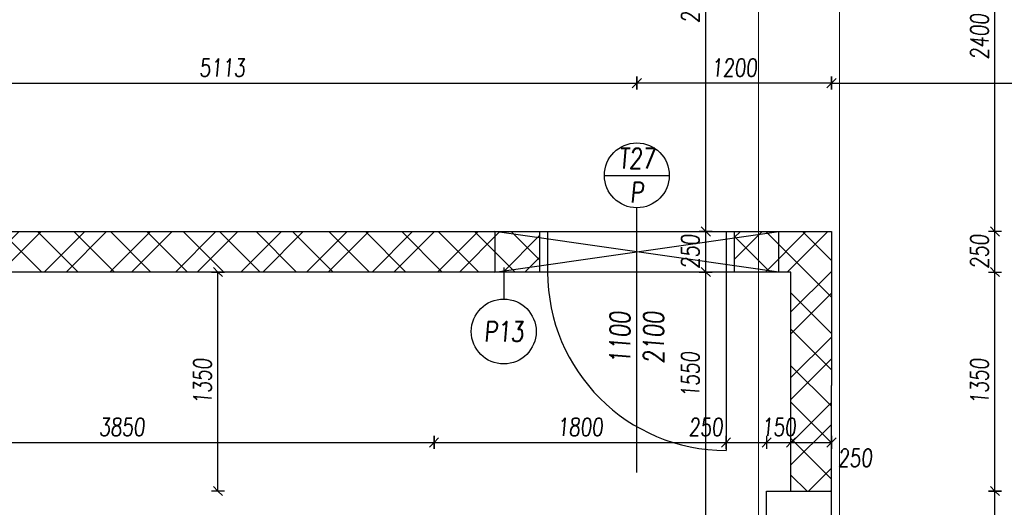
# Model space of a CAD drawing. Header units: millimetres. Extents: x 171 to 266814, y 44 to 350448.
# Tile 54 of 105: x 17703 to 23773, y 24158 to 27163. Entities that reach past the tile are written whole.
import ezdxf

# ---------------------------------------------------------------- set-up
doc = ezdxf.new("R2010")
doc.units = ezdxf.units.MM
doc.header["$LTSCALE"] = 100
doc.linetypes.add('ACAD_ISO10W100', pattern=[18.5, 12, -3, 0.5, -3])
doc.linetypes.add('ACAD_ISO12W100', pattern=[22, 12, -3, 0.5, -3, 0.5, -3])
doc.layers.add('DVERE', color=7, linetype='Continuous', true_color=0xf00000)
for name, color, linetype in [('KOTY 50', 7, 'Continuous'), ('KOTY-DVERE', 8, 'Continuous'), ('NOVÁ TLUSTÁ', 240, 'Continuous'), ('SRAFA', 9, 'Continuous'), ('ŽB', 3, 'Continuous')]:
    doc.layers.add(name, color=color, linetype=linetype)
doc.layers.add('NAD', color=4, linetype='ACAD_ISO12W100', lineweight=13)
doc.layers.add('SRAFY', color=7, linetype='Continuous', lineweight=13)
doc.styles.add('CS-ROMANS', font='romans.shx', dxfattribs={"width": 0.75, "oblique": 5})
doc.dimstyles.new('A_KÓTA_50', dxfattribs={"dimtxt": 110, "dimasz": 2, "dimexe": 100, "dimexo": 1500, "dimgap": 40, "dimtad": 1, "dimrnd": 1, "dimdsep": 46, "dimtxsty": 'CS-ROMANS', "dimblk": 'KOT_CARA20', "dimcen": 45, "dimse1": 1, "dimse2": 1, "dimclrd": 256, "dimclre": 256, "dimclrt": 256, "dimadec": 0, "dimazin": 0, "dimtfac": 1, "dimtix": 1, "dimtmove": 2, "dimatfit": 3, "dimldrblk": 'OBLIQUE', "dimfxl": 100, "dimtolj": 1, "dimarcsym": 0})

# ---------------------------------------------------------------- blocks, each defined once
blk = doc.blocks.new('KOT_CARA20')
for p, q in [((0, 0), (-14.1, -14.1)), ((0, 20), (0, -20)), ((0, 0), (14.1, 14.1))]:
    blk.add_line(p, q)
blk = doc.blocks.new('*D195')
at = {"layer": 'Defpoints', "color": 0, "transparency": 16777216}
for p in [(20257.6, 24557.6), (16407.6, 24257.9), (20257.6, 24057.9)]:
    blk.add_point(p, dxfattribs=at)
at = {"layer": 'KOTY 50', "lineweight": -2, "ltscale": 5, "transparency": 16777216}
blk.add_line((16409.6, 24557.6), (20255.6, 24557.6), dxfattribs=at)
at = {"layer": 'KOTY 50', "lineweight": -2, "transparency": 16777216, "xscale": 2, "yscale": 2, "zscale": 2, "rotation": 180}
blk.add_blockref('KOT_CARA20', (16407.6, 24557.6), dxfattribs=at)
at = {"layer": 'KOTY 50', "lineweight": -2, "transparency": 16777216, "xscale": 2, "yscale": 2, "zscale": 2}
blk.add_blockref('KOT_CARA20', (20257.6, 24557.6), dxfattribs=at)
at = {"layer": 'KOTY 50', "transparency": 16777216, "insert": (18332.6, 24652.6), "char_height": 110, "attachment_point": 5, "style": 'CS-ROMANS'}
blk.add_mtext('\\A1;3850', dxfattribs=at)
blk = doc.blocks.new('_OBLIQUE')
at = {"color": 0, "linetype": 'ByBlock', "ltscale": 15}
blk.add_line((-0.5, -0.5), (0.5, 0.5), dxfattribs=at)
blk = doc.blocks.new('*D196')
at = {"layer": 'Defpoints', "color": 0, "transparency": 16777216}
for p in [(22057.6, 24557.6), (20257.6, 24057.9), (22057.6, 24057.9)]:
    blk.add_point(p, dxfattribs=at)
at = {"layer": 'KOTY 50', "lineweight": -2, "ltscale": 5, "transparency": 16777216}
blk.add_line((20259.6, 24557.6), (22055.6, 24557.6), dxfattribs=at)
at = {"layer": 'KOTY 50', "lineweight": -2, "transparency": 16777216, "xscale": 2, "yscale": 2, "zscale": 2, "rotation": 180}
blk.add_blockref('KOT_CARA20', (20257.6, 24557.6), dxfattribs=at)
at = {"layer": 'KOTY 50', "lineweight": -2, "transparency": 16777216, "xscale": 2, "yscale": 2, "zscale": 2}
blk.add_blockref('KOT_CARA20', (22057.6, 24557.6), dxfattribs=at)
at = {"layer": 'KOTY 50', "transparency": 16777216, "insert": (21157.6, 24652.6), "char_height": 110, "attachment_point": 5, "style": 'CS-ROMANS'}
blk.add_mtext('\\A1;1800', dxfattribs=at)
blk = doc.blocks.new('*D197')
at = {"layer": 'Defpoints', "color": 0, "transparency": 16777216}
for p in [(22307.6, 24557.6), (22307.6, 24257.9), (22057.6, 24057.9)]:
    blk.add_point(p, dxfattribs=at)
at = {"layer": 'KOTY 50', "lineweight": -2, "ltscale": 5, "transparency": 16777216}
blk.add_line((22059.6, 24557.6), (22305.6, 24557.6), dxfattribs=at)
at = {"layer": 'KOTY 50', "lineweight": -2, "transparency": 16777216, "xscale": 2, "yscale": 2, "zscale": 2, "rotation": 180}
blk.add_blockref('KOT_CARA20', (22057.6, 24557.6), dxfattribs=at)
at = {"layer": 'KOTY 50', "lineweight": -2, "transparency": 16777216, "xscale": 2, "yscale": 2, "zscale": 2}
blk.add_blockref('KOT_CARA20', (22307.6, 24557.6), dxfattribs=at)
at = {"layer": 'KOTY 50', "transparency": 16777216, "insert": (21931.8, 24652.6), "char_height": 110, "attachment_point": 5, "style": 'CS-ROMANS'}
blk.add_mtext('\\A1;250', dxfattribs=at)
blk = doc.blocks.new('*D198')
at = {"layer": 'Defpoints', "color": 0, "transparency": 16777216}
for p in [(22457.6, 24824.8), (22457.6, 24557.6), (22307.6, 24257.9)]:
    blk.add_point(p, dxfattribs=at)
at = {"layer": 'KOTY 50', "lineweight": -2, "ltscale": 5, "transparency": 16777216}
for p, q in [((22305.6, 24557.6), (22303.6, 24557.6)), ((22307.6, 24557.6), (22457.6, 24557.6)), ((22459.6, 24557.6), (22461.6, 24557.6))]:
    blk.add_line(p, q, dxfattribs=at)
at = {"layer": 'KOTY 50', "lineweight": -2, "transparency": 16777216, "xscale": 2, "yscale": 2, "zscale": 2}
blk.add_blockref('KOT_CARA20', (22307.6, 24557.6), dxfattribs=at)
at = {"layer": 'KOTY 50', "lineweight": -2, "transparency": 16777216, "xscale": 2, "yscale": 2, "zscale": 2, "rotation": 180}
blk.add_blockref('KOT_CARA20', (22457.6, 24557.6), dxfattribs=at)
at = {"layer": 'KOTY 50', "transparency": 16777216, "insert": (22382.6, 24652.6), "char_height": 110, "attachment_point": 5, "style": 'CS-ROMANS'}
blk.add_mtext('\\A1;150', dxfattribs=at)
blk = doc.blocks.new('*D199')
at = {"layer": 'Defpoints', "color": 0, "transparency": 16777216}
for p in [(22457.6, 24824.8), (22707.6, 24782.9), (22707.6, 24557.6)]:
    blk.add_point(p, dxfattribs=at)
at = {"layer": 'KOTY 50', "lineweight": -2, "ltscale": 5, "transparency": 16777216}
blk.add_line((22459.6, 24557.6), (22705.6, 24557.6), dxfattribs=at)
at = {"layer": 'KOTY 50', "lineweight": -2, "transparency": 16777216, "xscale": 2, "yscale": 2, "zscale": 2, "rotation": 180}
blk.add_blockref('KOT_CARA20', (22457.6, 24557.6), dxfattribs=at)
at = {"layer": 'KOTY 50', "lineweight": -2, "transparency": 16777216, "xscale": 2, "yscale": 2, "zscale": 2}
blk.add_blockref('KOT_CARA20', (22707.6, 24557.6), dxfattribs=at)
at = {"layer": 'KOTY 50', "transparency": 16777216, "insert": (22852.3, 24462.8), "char_height": 110, "attachment_point": 5, "style": 'CS-ROMANS'}
blk.add_mtext('\\A1;250', dxfattribs=at)
blk = doc.blocks.new('*D202')
at = {"layer": 'Defpoints', "color": 0, "transparency": 16777216}
for p in [(21507.6, 26771.9), (21507.6, 25732.9), (22707.6, 25732.9)]:
    blk.add_point(p, dxfattribs=at)
at = {"layer": 'KOTY 50', "lineweight": -2, "ltscale": 5, "transparency": 16777216}
blk.add_line((22705.6, 26771.9), (21509.6, 26771.9), dxfattribs=at)
at = {"layer": 'KOTY 50', "lineweight": -2, "transparency": 16777216, "xscale": 2, "yscale": 2, "zscale": 2, "rotation": 180}
blk.add_blockref('KOT_CARA20', (21507.6, 26771.9), dxfattribs=at)
at = {"layer": 'KOTY 50', "lineweight": -2, "transparency": 16777216, "xscale": 2, "yscale": 2, "zscale": 2}
blk.add_blockref('KOT_CARA20', (22707.6, 26771.9), dxfattribs=at)
at = {"layer": 'KOTY 50', "transparency": 16777216, "insert": (22107.6, 26866.9), "char_height": 110, "attachment_point": 5, "style": 'CS-ROMANS'}
blk.add_mtext('\\A1;1200', dxfattribs=at)
blk = doc.blocks.new('*D205')
at = {"layer": 'Defpoints', "color": 0, "transparency": 16777216}
for p in [(21507.6, 26771.9), (16395.1, 26534.2), (21507.6, 25732.9)]:
    blk.add_point(p, dxfattribs=at)
at = {"layer": 'KOTY 50', "lineweight": -2, "ltscale": 5, "transparency": 16777216}
blk.add_line((16397.1, 26771.9), (21505.6, 26771.9), dxfattribs=at)
at = {"layer": 'KOTY 50', "lineweight": -2, "transparency": 16777216, "xscale": 2, "yscale": 2, "zscale": 2, "rotation": 180}
blk.add_blockref('KOT_CARA20', (16395.1, 26771.9), dxfattribs=at)
at = {"layer": 'KOTY 50', "lineweight": -2, "transparency": 16777216, "xscale": 2, "yscale": 2, "zscale": 2}
blk.add_blockref('KOT_CARA20', (21507.6, 26771.9), dxfattribs=at)
at = {"layer": 'KOTY 50', "transparency": 16777216, "insert": (18951.3, 26866.9), "char_height": 110, "attachment_point": 5, "style": 'CS-ROMANS'}
blk.add_mtext('\\A1;5113', dxfattribs=at)
blk = doc.blocks.new('*D269')
at = {"layer": 'Defpoints', "color": 0, "transparency": 16777216}
for p in [(18925.2, 25607.9), (19301.3, 25607.9), (9751.7, 24257.9)]:
    blk.add_point(p, dxfattribs=at)
at = {"layer": 'KOTY 50', "lineweight": -2, "ltscale": 5, "transparency": 16777216}
blk.add_line((18925.2, 24259.9), (18925.2, 25605.9), dxfattribs=at)
at = {"layer": 'KOTY 50', "lineweight": -2, "transparency": 16777216, "xscale": 2, "yscale": 2, "zscale": 2}
for p, rotation in [((18925.2, 25607.9), 90), ((18925.2, 24257.9), 270)]:
    blk.add_blockref('KOT_CARA20', p, dxfattribs=dict(at, rotation=rotation))
at = {"layer": 'KOTY 50', "transparency": 16777216, "insert": (18830.2, 24932.9), "char_height": 110, "attachment_point": 5, "rotation": 90, "style": 'CS-ROMANS'}
blk.add_mtext('\\A1;1350', dxfattribs=at)
blk = doc.blocks.new('*D325')
at = {"layer": 'Defpoints', "color": 0, "transparency": 16777216}
for p in [(20807.6, 25607.9), (21932.4, 25607.9), (22128.7, 24057.9)]:
    blk.add_point(p, dxfattribs=at)
at = {"layer": 'KOTY 50', "lineweight": -2, "ltscale": 5, "transparency": 16777216}
blk.add_line((21932.4, 24059.9), (21932.4, 25605.9), dxfattribs=at)
at = {"layer": 'KOTY 50', "lineweight": -2, "transparency": 16777216, "xscale": 2, "yscale": 2, "zscale": 2}
for p, rotation in [((21932.4, 25607.9), 90), ((21932.4, 24057.9), 270)]:
    blk.add_blockref('KOT_CARA20', p, dxfattribs=dict(at, rotation=rotation))
at = {"layer": 'KOTY 50', "transparency": 16777216, "insert": (21837.4, 24975.6), "char_height": 110, "attachment_point": 5, "rotation": 90, "style": 'CS-ROMANS'}
blk.add_mtext('\\A1;1550', dxfattribs=at)
blk = doc.blocks.new('*D326')
at = {"layer": 'Defpoints', "color": 0, "transparency": 16777216}
for p in [(20856.5, 25857.9), (21932.4, 25857.9), (20807.6, 25607.9)]:
    blk.add_point(p, dxfattribs=at)
at = {"layer": 'KOTY 50', "lineweight": -2, "ltscale": 5, "transparency": 16777216}
for p, q in [((21932.4, 25859.9), (21932.4, 25861.9)), ((21932.4, 25607.9), (21932.4, 25857.9)), ((21932.4, 25605.9), (21932.4, 25603.9))]:
    blk.add_line(p, q, dxfattribs=at)
at = {"layer": 'KOTY 50', "lineweight": -2, "transparency": 16777216, "xscale": 2, "yscale": 2, "zscale": 2}
for p, rotation in [((21932.4, 25857.9), 270), ((21932.4, 25607.9), 90)]:
    blk.add_blockref('KOT_CARA20', p, dxfattribs=dict(at, rotation=rotation))
at = {"layer": 'KOTY 50', "transparency": 16777216, "insert": (21837.4, 25732.9), "char_height": 110, "attachment_point": 5, "rotation": 90, "style": 'CS-ROMANS'}
blk.add_mtext('\\A1;250', dxfattribs=at)
blk = doc.blocks.new('*D327')
at = {"layer": 'Defpoints', "color": 0, "transparency": 16777216}
for p in [(21713.6, 28707.9), (21932.4, 28707.9), (20856.5, 25857.9)]:
    blk.add_point(p, dxfattribs=at)
at = {"layer": 'KOTY 50', "lineweight": -2, "ltscale": 5, "transparency": 16777216}
blk.add_line((21932.4, 25859.9), (21932.4, 28705.9), dxfattribs=at)
at = {"layer": 'KOTY 50', "lineweight": -2, "transparency": 16777216, "xscale": 2, "yscale": 2, "zscale": 2}
for p, rotation in [((21932.4, 28707.9), 90), ((21932.4, 25857.9), 270)]:
    blk.add_blockref('KOT_CARA20', p, dxfattribs=dict(at, rotation=rotation))
at = {"layer": 'KOTY 50', "transparency": 16777216, "insert": (21837.4, 27282.9), "char_height": 110, "attachment_point": 5, "rotation": 90, "style": 'CS-ROMANS'}
blk.add_mtext('\\A1;2850', dxfattribs=at)
blk = doc.blocks.new('*D355')
at = {"layer": 'Defpoints', "color": 0, "transparency": 16777216}
for p in [(28757.6, 26771.9), (22707.6, 25732.9), (28757.6, 25732.9)]:
    blk.add_point(p, dxfattribs=at)
at = {"layer": 'KOTY 50', "lineweight": -2, "ltscale": 5, "transparency": 16777216}
blk.add_line((22709.6, 26771.9), (28755.6, 26771.9), dxfattribs=at)
at = {"layer": 'KOTY 50', "lineweight": -2, "transparency": 16777216, "xscale": 2, "yscale": 2, "zscale": 2, "rotation": 180}
blk.add_blockref('KOT_CARA20', (22707.6, 26771.9), dxfattribs=at)
at = {"layer": 'KOTY 50', "lineweight": -2, "transparency": 16777216, "xscale": 2, "yscale": 2, "zscale": 2}
blk.add_blockref('KOT_CARA20', (28757.6, 26771.9), dxfattribs=at)
at = {"layer": 'KOTY 50', "transparency": 16777216, "insert": (25732.6, 26866.9), "char_height": 110, "attachment_point": 5, "style": 'CS-ROMANS'}
blk.add_mtext('\\A1;6050', dxfattribs=at)
blk = doc.blocks.new('*D364')
at = {"layer": 'Defpoints', "color": 0, "transparency": 16777216}
for p in [(22707.6, 24257.9), (23714.6, 24257.9), (22507.6, 19907.9)]:
    blk.add_point(p, dxfattribs=at)
at = {"layer": 'KOTY 50', "lineweight": -2, "ltscale": 5, "transparency": 16777216}
blk.add_line((23714.6, 19909.9), (23714.6, 24255.9), dxfattribs=at)
at = {"layer": 'KOTY 50', "lineweight": -2, "transparency": 16777216, "xscale": 2, "yscale": 2, "zscale": 2}
for p, rotation in [((23714.6, 24257.9), 90), ((23714.6, 19907.9), 270)]:
    blk.add_blockref('KOT_CARA20', p, dxfattribs=dict(at, rotation=rotation))
at = {"layer": 'KOTY 50', "transparency": 16777216, "insert": (23619.6, 22082.9), "char_height": 110, "attachment_point": 5, "rotation": 90, "style": 'CS-ROMANS'}
blk.add_mtext('\\A1;4350', dxfattribs=at)
blk = doc.blocks.new('*D365')
at = {"layer": 'Defpoints', "color": 0, "transparency": 16777216}
for p in [(22457.6, 25607.9), (23714.6, 25607.9), (22707.6, 24257.9)]:
    blk.add_point(p, dxfattribs=at)
at = {"layer": 'KOTY 50', "lineweight": -2, "ltscale": 5, "transparency": 16777216}
blk.add_line((23714.6, 24259.9), (23714.6, 25605.9), dxfattribs=at)
at = {"layer": 'KOTY 50', "lineweight": -2, "transparency": 16777216, "xscale": 2, "yscale": 2, "zscale": 2}
for p, rotation in [((23714.6, 25607.9), 90), ((23714.6, 24257.9), 270)]:
    blk.add_blockref('KOT_CARA20', p, dxfattribs=dict(at, rotation=rotation))
at = {"layer": 'KOTY 50', "transparency": 16777216, "insert": (23619.6, 24932.9), "char_height": 110, "attachment_point": 5, "rotation": 90, "style": 'CS-ROMANS'}
blk.add_mtext('\\A1;1350', dxfattribs=at)
blk = doc.blocks.new('*D366')
at = {"layer": 'Defpoints', "color": 0, "transparency": 16777216}
for p in [(22601.7, 25857.9), (23714.6, 25857.9), (22457.6, 25607.9)]:
    blk.add_point(p, dxfattribs=at)
at = {"layer": 'KOTY 50', "lineweight": -2, "ltscale": 5, "transparency": 16777216}
for p, q in [((23714.6, 25859.9), (23714.6, 25861.9)), ((23714.6, 25607.9), (23714.6, 25857.9)), ((23714.6, 25605.9), (23714.6, 25603.9))]:
    blk.add_line(p, q, dxfattribs=at)
at = {"layer": 'KOTY 50', "lineweight": -2, "transparency": 16777216, "xscale": 2, "yscale": 2, "zscale": 2}
for p, rotation in [((23714.6, 25857.9), 270), ((23714.6, 25607.9), 90)]:
    blk.add_blockref('KOT_CARA20', p, dxfattribs=dict(at, rotation=rotation))
at = {"layer": 'KOTY 50', "transparency": 16777216, "insert": (23619.6, 25732.9), "char_height": 110, "attachment_point": 5, "rotation": 90, "style": 'CS-ROMANS'}
blk.add_mtext('\\A1;250', dxfattribs=at)
blk = doc.blocks.new('*D367')
at = {"layer": 'Defpoints', "color": 0, "transparency": 16777216}
for p in [(22807.6, 28257.9), (23714.6, 28257.9), (22601.7, 25857.9)]:
    blk.add_point(p, dxfattribs=at)
at = {"layer": 'KOTY 50', "lineweight": -2, "ltscale": 5, "transparency": 16777216}
blk.add_line((23714.6, 25859.9), (23714.6, 28255.9), dxfattribs=at)
at = {"layer": 'KOTY 50', "lineweight": -2, "transparency": 16777216, "xscale": 2, "yscale": 2, "zscale": 2}
for p, rotation in [((23714.6, 28257.9), 90), ((23714.6, 25857.9), 270)]:
    blk.add_blockref('KOT_CARA20', p, dxfattribs=dict(at, rotation=rotation))
at = {"layer": 'KOTY 50', "transparency": 16777216, "insert": (23619.6, 27057.9), "char_height": 110, "attachment_point": 5, "rotation": 90, "style": 'CS-ROMANS'}
blk.add_mtext('\\A1;2400', dxfattribs=at)

msp = doc.modelspace()

# ---------------------------------------------------------------- hatches: boundary and pattern name
at = {"layer": 'SRAFA', "ltscale": 5}
h = msp.add_hatch(dxfattribs=at)
h.set_pattern_fill('ANSI31', color=253, scale=50, angle=90)
h.set_pattern_definition([(135, (-294224.35, -112688.84), (-112.2532, -112.2532), [])])
h.paths.add_polyline_path([(8397.553, 25732.91), (4672.557, 25732.91), (4672.557, 25607.91), (8397.553, 25607.91)])
h.paths.add_polyline_path([(8597.553, 25732.91), (8397.553, 25732.91), (8397.553, 25607.91), (8597.556, 25607.91)])
h.paths.add_polyline_path([(9797.553, 25732.91), (9657.556, 25732.91), (9657.556, 25607.91), (9797.553, 25607.91)])
h.paths.add_polyline_path([(20907.556, 25607.91), (20907.556, 25857.91), (16395.056, 25857.91), (16395.056, 28257.91), (16145.056, 28257.91), (16145.056, 25732.91), (15545.056, 25732.91), (15545.056, 25607.91)])
h.paths.add_polyline_path([(14545.056, 25607.91), (14545.056, 25732.91), (9797.553, 25732.91), (9797.553, 25607.91)])
h.paths.add_polyline_path([(22107.556, 25857.91), (22107.556, 25607.91), (22457.556, 25607.91), (22457.556, 24257.91), (22707.556, 24257.91), (22707.556, 25857.91)])
at = {"layer": 'SRAFY', "ltscale": 5}
h = msp.add_hatch(dxfattribs=at)
h.set_pattern_fill('ANSI32', color=253, scale=30)
h.set_pattern_definition([(45, (270826.47, -138059.16), (-202.05576, 202.05576), []), (45, (270961.17, -138059.16), (-202.05576, 202.05576), [])])
h.paths.add_polyline_path([(8597.553, 25732.91), (4672.556, 25732.91), (4672.556, 25607.91), (8597.556, 25607.91)])
h.paths.add_polyline_path([(9607.556, 25732.91), (9597.553, 25732.91), (9597.556, 25607.91), (9607.556, 25607.91)])
h.paths.add_polyline_path([(9757.556, 25732.91), (9607.556, 25732.91), (9607.556, 25607.91), (9757.556, 25607.91)])
h.paths.add_polyline_path([(20907.556, 25607.91), (20907.556, 25857.91), (16395.056, 25857.91), (16395.056, 28257.91), (16145.056, 28257.91), (16145.056, 25732.91), (15545.056, 25732.91), (15545.056, 25607.91)])
h.paths.add_polyline_path([(14545.056, 25607.91), (14545.056, 25732.91), (9757.556, 25732.91), (9757.556, 25607.91)])
h.paths.add_polyline_path([(22107.556, 25857.91), (22107.556, 25607.91), (22457.556, 25607.91), (22457.556, 24257.91), (22707.556, 24257.91), (22707.556, 25857.91)])

# ---------------------------------------------------------------- linework, layer by layer
at = {"layer": 'DVERE', "color": 253}
for p, q in [((20907.556, 25857.91), (20907.556, 25607.91)), ((20957.556, 25857.91), (20957.556, 25607.91)), ((22057.556, 25857.91), (22057.556, 25607.91)), ((22107.556, 25857.91), (22107.556, 25607.91)), ((22057.556, 25607.91), (22057.556, 24507.91))]:
    msp.add_line(p, q, dxfattribs=at)
msp.add_arc((22057.556, 25607.91), 1100, 180, 270, dxfattribs=at)
at = {"layer": 'KOTY-DVERE', "color": 253}
for p, q in [((21307.556, 26203.665), (21707.556, 26203.665)), ((21507.556, 24373.3), (21507.556, 26003.665)), ((20686.975, 25636.493), (20686.975, 25441.24))]:
    msp.add_line(p, q, dxfattribs=at)
for centre in [(21507.556, 26203.665), (20686.975, 25241.24)]:
    msp.add_circle(centre, 200, dxfattribs=at)
at = {"layer": 'NAD', "color": 253, "ltscale": 20}
for points in [[(22257.556, 10257.91), (22257.556, 28257.91)], [(22757.556, 10257.91), (22757.556, 28257.91)]]:
    msp.add_lwpolyline(points, dxfattribs=at)
at = {"layer": 'NOVÁ TLUSTÁ', "color": 253, "linetype": 'ACAD_ISO10W100', "ltscale": 15}
for p, q in [((20632.556, 25857.91), (20632.556, 25607.91)), ((20632.556, 25607.91), (22382.556, 25857.91)), ((22382.556, 25607.91), (20632.556, 25857.91)), ((22382.556, 25607.91), (22382.556, 25857.91))]:
    msp.add_line(p, q, dxfattribs=at)
at = {"layer": 'NOVÁ TLUSTÁ', "color": 253, "ltscale": 5}
for p, q in [((22457.556, 24257.91), (22457.556, 25607.91)), ((22707.556, 24257.91), (22707.556, 24907.91))]:
    msp.add_line(p, q, dxfattribs=at)
for points in [[(16395.056, 28257.91), (16395.056, 25857.91), (22707.556, 25857.91), (22707.556, 24907.91)], [(22457.556, 25607.91), (16145.056, 25607.91)]]:
    msp.add_lwpolyline(points, dxfattribs=at)
at = {"layer": 'ŽB', "color": 253}
for points in [[(22307.556, 24257.91), (22707.556, 24257.91)], [(22307.556, 24057.91), (22307.556, 24257.91)], [(22707.556, 14257.91), (22707.556, 24257.91)]]:
    msp.add_lwpolyline(points, dxfattribs=at)

# ---------------------------------------------------------------- texts
at = {"layer": 'KOTY-DVERE', "color": 253, "char_height": 125, "attachment_point": 5, "style": 'CS-ROMANS'}
for s, insert in [('T27\\PP', (21507.556, 26203.665)), ('P13', (20686.975, 25241.24))]:
    msp.add_mtext_dynamic_manual_height_columns(s, width=125, gutter_width=12.5, heights=[0], dxfattribs=dict(at, insert=insert))
at = {"layer": 'KOTY-DVERE', "color": 253, "insert": (21507.556, 25203.647), "char_height": 125, "attachment_point": 5, "rotation": 90, "style": 'CS-ROMANS'}
msp.add_mtext('\\A1;1100\\P2100', dxfattribs=at)

# ---------------------------------------------------------------- dimensions: what is measured, and where the dimension line sits
at = {"layer": 'KOTY 50', "color": 253, "ltscale": 5}
for base, p1, p2, picture, middle in [((21932.392, 28707.91), (20856.533, 25857.91), (21713.648, 28707.91), '*D327', (21837.392, 27282.91)), ((23714.602, 28257.91), (22601.71, 25857.91), (22807.556, 28257.91), '*D367', (23619.602, 27057.91)), ((21932.392, 25857.91), (20807.556, 25607.91), (20856.533, 25857.91), '*D326', (21837.392, 25732.91)), ((23714.602, 25857.91), (22457.556, 25607.91), (22601.71, 25857.91), '*D366', (23619.602, 25732.91)), ((18925.189, 25607.91), (9751.686, 24257.91), (19301.306, 25607.91), '*D269', (18830.189, 24932.91)), ((23714.602, 25607.91), (22707.556, 24257.91), (22457.556, 25607.91), '*D365', (23619.602, 24932.91)), ((23714.602, 24257.91), (22507.556, 19907.91), (22707.556, 24257.91), '*D364', (23619.602, 22082.91))]:
    dim = msp.add_linear_dim(base=base, p1=p1, p2=p2, angle=90, dimstyle='A_KÓTA_50', dxfattribs=at)
    dim.commit()
    dim.dimension.update_dxf_attribs({"geometry": picture, "text_midpoint": middle})
for base, p1, p2, picture, middle in [((21507.556, 26771.931), (16395.056, 26534.171), (21507.556, 25732.91), '*D205', (18951.306, 26866.931)), ((21507.556, 26771.931), (22707.556, 25732.91), (21507.556, 25732.91), '*D202', (22107.556, 26866.931)), ((28757.556, 26771.931), (22707.556, 25732.91), (28757.556, 25732.91), '*D355', (25732.556, 26866.931)), ((22457.556, 24557.583), (22307.556, 24257.91), (22457.556, 24824.832), '*D198', (22382.556, 24652.583)), ((20257.556, 24557.583), (16407.556, 24257.91), (20257.556, 24057.91), '*D195', (18332.556, 24652.583)), ((22057.556, 24557.583), (20257.556, 24057.91), (22057.556, 24057.91), '*D196', (21157.556, 24652.583))]:
    dim = msp.add_linear_dim(base=base, p1=p1, p2=p2, dimstyle='A_KÓTA_50', dxfattribs=at)
    dim.commit()
    dim.dimension.update_dxf_attribs({"geometry": picture, "text_midpoint": middle})
dim = msp.add_linear_dim(base=(21932.392, 25607.91), p1=(22128.682, 24057.91), p2=(20807.556, 25607.91), angle=90, dimstyle='A_KÓTA_50', dxfattribs=at)
dim.commit()
dim.dimension.update_dxf_attribs({"geometry": '*D325', "text_midpoint": (21837.392, 24975.646), "dimtype": 160})
for base, p1, p2, picture, middle in [((22707.556, 24557.583), (22457.556, 24824.832), (22707.556, 24782.91), '*D199', (22852.326, 24462.786)), ((22307.556, 24557.583), (22057.556, 24057.91), (22307.556, 24257.91), '*D197', (21931.827, 24652.583))]:
    dim = msp.add_linear_dim(base=base, p1=p1, p2=p2, dimstyle='A_KÓTA_50', dxfattribs=at)
    dim.commit()
    dim.dimension.update_dxf_attribs({"geometry": picture, "text_midpoint": middle, "dimtype": 160})

doc.saveas('drawing.dxf')
